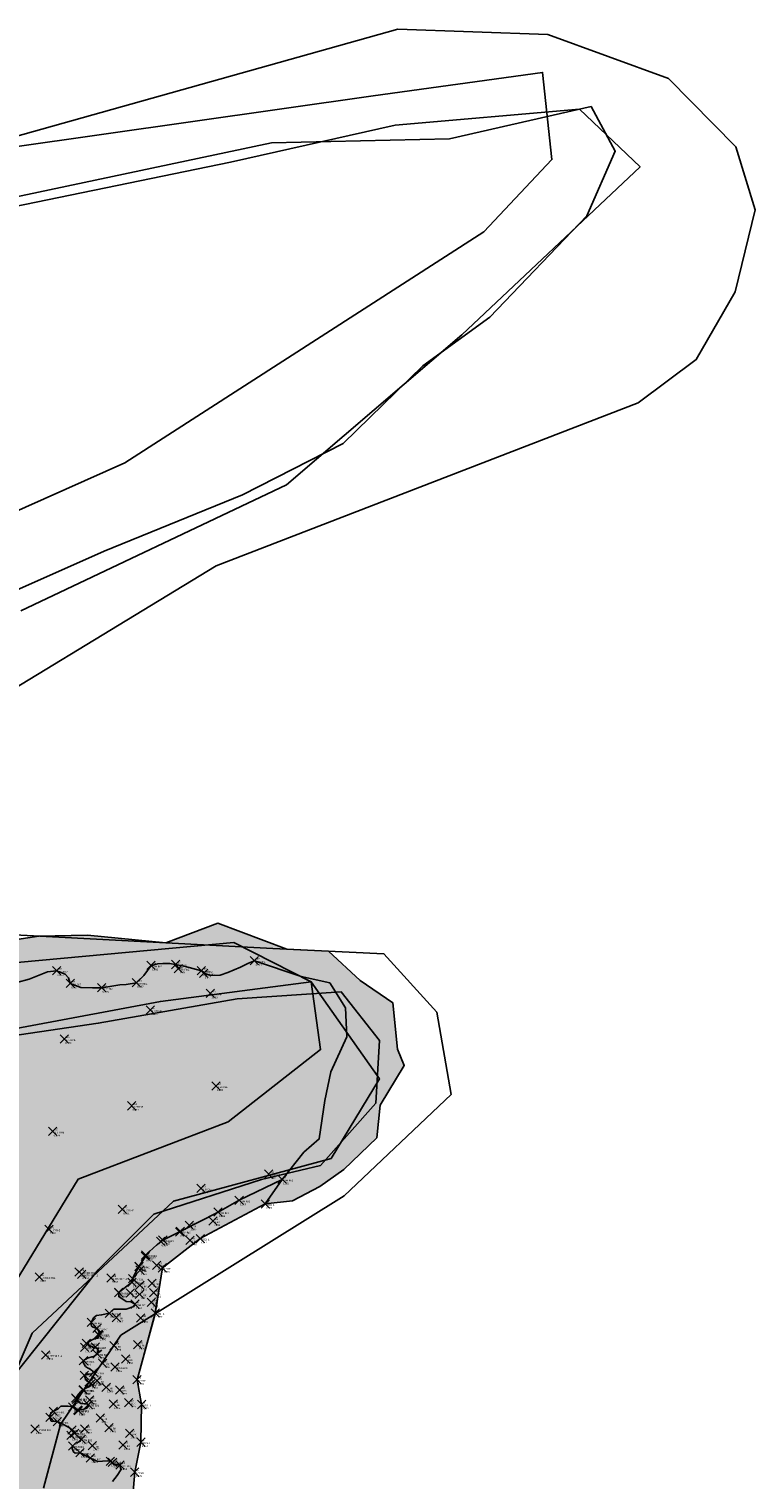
# Model space of a CAD drawing. Extents: x 463979 to 467979, y 555064 to 557157.
# Tile 69 of 82: x 467155 to 467181, y 556244 to 556295. Entities that reach past the tile are written whole.
import ezdxf

# ---------------------------------------------------------------- set-up
doc = ezdxf.new("R2010")
doc.units = 0
doc.header["$MEASUREMENT"] = 0
doc.header["$PDMODE"] = 3
doc.header["$PDSIZE"] = 0.15
doc.linetypes.add('Dashed 3-1', pattern=[0])
for name, color, linetype, lineweight in [('Ditch', 74, 'Continuous', 9), ('Points', 7, 'Continuous', 9), ('Spot Level', 200, 'Continuous', 9)]:
    doc.layers.add(name, color=color, linetype=linetype, lineweight=lineweight)
doc.layers.add('OS MAP', color=7, linetype='Continuous')
doc.layers.add('Survey Detail Drawn', color=7, linetype='Continuous')
doc.styles.add('Legend', font='calibri.ttf')
pattern_1 = [(45, (0, 0), (0.066291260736, 0.243067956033), [0.3125, -0.0625, 0, -0.0625])]

# ---------------------------------------------------------------- blocks, each defined once
blk = doc.blocks.new('*U4')
at = {"linetype": 'Continuous'}
blk.add_point((0, 0), dxfattribs=at)
at = {"linetype": 'Continuous', "style": 'Legend'}
for tag, p in [('NAME', (0.13, 0.14)), ('CODE', (0.13, -0.28)), ('COMMENTS', (0.13, -1.55)), ('ELEVATION', (0.13, -0.7))]:
    blk.add_attdef(tag, p, '', height=0.25, dxfattribs=at)

msp = doc.modelspace()

# ---------------------------------------------------------------- hatches: boundary and pattern name
at = {"layer": 'Survey Detail Drawn'}
h = msp.add_hatch(dxfattribs=at)
h.set_pattern_fill('ANSI36', color=65)
h.set_pattern_definition(pattern_1)
h.paths.add_polyline_path([(467145.573, 556258.034), (467147.055, 556258.842), (467148.302, 556259.431), (467149.195, 556259.988), (467149.936, 556260.273), (467150.324, 556260.429), (467150.683, 556260.386), (467150.93, 556260.358), (467151.164, 556260.336), (467151.702, 556260.415), (467152.108, 556260.62), (467152.285, 556260.798), (467152.484, 556260.947), (467152.645, 556261.055), (467152.903, 556261.111), (467153.223, 556261.245), (467153.45, 556261.153), (467153.806, 556261.2), (467154.149, 556261.216), (467154.532, 556261.334), (467154.978, 556261.451), (467155.284, 556261.579), (467155.639, 556261.714), (467155.963, 556261.757), (467156.272, 556261.636), (467156.393, 556261.508), (467156.455, 556261.303), (467156.833, 556261.16), (467157.245, 556261.146), (467157.579, 556261.149), (467158.233, 556261.253), (467158.461, 556261.267), (467158.824, 556261.331), (467159.093, 556261.586), (467159.35, 556261.948), (467159.588, 556262.01), (467159.776, 556262.019), (467160.015, 556262.019), (467160.229, 556261.981), (467160.532, 556261.924), (467160.851, 556261.834), (467161.155, 556261.76), (467161.22, 556261.718), (467161.236, 556261.666), (467161.496, 556261.586), (467161.822, 556261.598), (467162.1, 556261.693), (467162.56, 556261.887), (467162.837, 556262.029), (467163.053, 556262.118), (467164.727, 556261.547), (467165.754, 556261.324), (467166.323, 556260.433), (467166.361, 556259.391), (467165.792, 556258.14), (467165.583, 556257.116), (467165.375, 556255.733), (467164.825, 556255.259), (467164.048, 556254.285), (467163.44, 556253.405), (467164.415, 556253.513), (467165.396, 556254.027), (467166.257, 556254.636), (467167.441, 556255.772), (467167.561, 556256.943), (467168.422, 556258.365), (467168.183, 556258.951), (467168.01, 556260.613), (467166.842, 556261.411), (467165.703, 556262.461), (467164.212, 556262.532), (467161.744, 556263.467), (467159.88, 556262.76), (467157.075, 556263.037), (467155.331, 556263.002), (467152.56, 556262.577), (467150.883, 556261.805), (467148.013, 556261.943), (467146.97, 556261.012), (467146.079, 556260.306), (467145.127, 556259.506), (467144.359, 556258.833), (467143.315, 556258.495), (467142.7, 556258.066), (467142.547, 556257.299), (467143.161, 556257.084), (467143.837, 556257.544), (467144.513, 556257.605)])
h = msp.add_hatch(dxfattribs=at)
h.set_pattern_fill('GRAVEL', color=256, scale=2.5)
h.set_pattern_definition([(228.012787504, (1.8, 2.5), (-20, -22.5), [0.33634, -33.297720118]), (184.969740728, (1.575, 2.25), (30, 2.5), [0.57717, -57.139811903]), (132.510447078, (1, 2.2), (25, -27.5), [0.40697, -40.29008149]), (267.273689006, (0.025, 1.575), (2.5, 50), [0.525595, -52.033895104]), (292.833654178, (0, 1.05), (-12.5, 30), [0.5153875, -51.02343282]), (357.273689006, (0.2, 0.575), (-50, 2.5), [0.525595, -52.033895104]), (37.694240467, (0.725, 0.55), (-32.5, -25), [0.6950725, -68.812121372]), (72.255328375, (1.275, 0.975), (17.5, 55), [0.65622, -64.965803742]), (121.429565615, (1.475, 1.6), (-20, 32.5), [0.527375, -52.210182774]), (175.23635831, (1.2, 2.05), (27.5, -2.5), [0.60208, -29.501906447]), (222.397437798, (0.6, 2.1), (-30, -27.5), [0.77862, -77.083437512]), (138.814074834, (2.5, 1.55), (-17.5, 15), [0.2657525, -26.309612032]), (171.46923439, (2.3, 1.725), (32.5, -5), [0.5055925, -50.05377854]), (225, (1.8, 1.8), (-3e-16, -2.5), [0.3535525, -3.181981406]), (203.198590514, (1.625, 2.1), (12.5, 5), [0.190395, -18.849037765]), (291.801409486, (1.45, 2.025), (-2.5, 7.5), [0.2692575, -13.193654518]), (30.96375653, (1.55, 1.775), (7.5, 5), [0.4373225, -14.140057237]), (161.56505118, (1.925, 2), (5, -2.5), [0.3162275, -7.58946665]), (16.389540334, (0, 2.025), (25, 7.5), [0.443, -43.857112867]), (70.346175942, (0.425, 2.15), (-10.000000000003, -27.50000000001), [0.3716525, -36.793519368]), (293.198590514, (1.925, 2.5), (-5, 12.5), [0.3807875, -18.658645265]), (343.610459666, (2.075, 2.15), (-25, 7.5), [0.443, -43.857112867]), (339.44395478, (0, 0.475), (-12.5, 5), [0.4272, -20.932809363]), (294.77514057, (0.4, 0.325), (-12.5, 27.5), [0.357945, -35.436607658]), (66.801409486, (1.95, 0), (5, 12.5), [0.3807875, -18.658645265]), (17.354024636, (2.1, 0.35), (-32.5, -10), [0.4190775, -41.488559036]), (69.44395478, (0.725, 0), (-5, -12.5), [0.2136, -21.146409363]), (101.309932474, (1.8, 0), (-2.5, 10), [0.127475, -12.620073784]), (165.96375653, (1.775, 0.125), (7.5, -2.5), [0.5153875, -9.792376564]), (186.009005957, (1.275, 0.25), (25, 2.5), [0.477625, -47.284807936]), (303.69006753, (1.55, 1.55), (-2.5, 5), [0.360555, -8.653323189]), (353.157226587, (1.75, 1.25), (42.5, -5), [0.629485, -62.31890656]), (60.9453959, (2.375, 1.175), (-10, -17.5), [0.25739, -25.4816853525]), (90, (2.5, 1.4), (-2.5, 2.5), [0.15, -2.35]), (120.256437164, (1.225, 0.325), (10, -17.5), [0.34731, -34.383799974]), (48.012787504, (1.05, 0.625), (20, 22.5), [0.67268, -32.961380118]), (0, (1.5, 1.125), (2.5, 2.5), [0.65, -1.85]), (325.30484647, (2.15, 1.125), (25, -17.5), [0.395285, -39.133185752]), (254.0546041, (2.475, 0.9), (-2.5, -10), [0.364005, -17.836269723]), (207.645975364, (2.375, 0.55), (-47.5, -25), [0.5926625, -58.673685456]), (175.42607874, (1.85, 0.275), (-32.5, 2.5), [0.6269975, -62.07268352])])
h.paths.add_polyline_path([(467147.036, 556224.971), (467148.435, 556226.915), (467150.5, 556230.485), (467150.667, 556231.132), (467149.984, 556232.097), (467150.104, 556232.977), (467150.248, 556233.737), (467150.232, 556234.592), (467150.059, 556235.407), (467150.072, 556235.92), (467150.226, 556236.537), (467150.675, 556237.127), (467150.741, 556237.539), (467150.864, 556238.125), (467151.084, 556238.467), (467151.263, 556238.785), (467151.287, 556238.932), (467151.336, 556239.184), (467151.556, 556239.339), (467151.733, 556239.364), (467151.879, 556239.482), (467152.148, 556239.329), (467152.639, 556239.332), (467153.255, 556239.512), (467154.086, 556239.652), (467154.556, 556239.414), (467155.027, 556239.532), (467155.974, 556239.349), (467156.887, 556239.586), (467157.393, 556239.815), (467157.363, 556239.96), (467157.381, 556240.106), (467157.408, 556240.256), (467157.51, 556240.407), (467157.576, 556240.494), (467157.637, 556240.58), (467157.687, 556240.676), (467157.712, 556240.748), (467157.708, 556240.856), (467157.712, 556240.883), (467157.723, 556241.015), (467157.738, 556241.099), (467157.729, 556241.158), (467157.716, 556241.215), (467157.629, 556241.332), (467157.527, 556241.449), (467157.514, 556241.533), (467157.489, 556241.614), (467157.491, 556241.68), (467157.509, 556241.72), (467157.521, 556241.787), (467157.626, 556241.932), (467157.728, 556241.993), (467157.792, 556242.063), (467157.775, 556242.138), (467157.725, 556242.258), (467157.739, 556242.384), (467157.768, 556242.509), (467157.874, 556242.646), (467157.959, 556242.707), (467158.047, 556242.848), (467158.058, 556242.956), (467157.999, 556243.026), (467157.903, 556243.012), (467157.829, 556243.029), (467157.839, 556243.215), (467157.892, 556243.34), (467157.968, 556243.458), (467158.051, 556243.568), (467158.135, 556243.681), (467158.271, 556243.878), (467158.236, 556244.052), (467158.164, 556244.064), (467158.091, 556244.065), (467158, 556244.096), (467157.967, 556244.147), (467157.885, 556244.186), (467157.773, 556244.201), (467157.608, 556244.189), (467157.441, 556244.173), (467157.171, 556244.301), (467157.059, 556244.359), (467156.958, 556244.411), (467156.807, 556244.492), (467156.632, 556244.48), (467156.566, 556244.522), (467156.522, 556244.65), (467156.544, 556244.738), (467156.669, 556244.863), (467156.733, 556244.873), (467156.81, 556244.908), (467156.844, 556244.975), (467156.727, 556245.078), (467156.604, 556245.192), (467156.519, 556245.311), (467156.42, 556245.381), (467156.207, 556245.503), (467155.992, 556245.607), (467155.773, 556245.628), (467155.723, 556245.763), (467155.754, 556245.926), (467155.848, 556245.977), (467156.016, 556246.069), (467156.119, 556246.157), (467156.376, 556246.161), (467156.539, 556246.132), (467156.723, 556246.028), (467156.908, 556246.046), (467157.046, 556246.09), (467157.093, 556246.154), (467157.096, 556246.217), (467157.041, 556246.246), (467156.947, 556246.25), (467156.831, 556246.256), (467156.713, 556246.335), (467156.665, 556246.412), (467156.648, 556246.45), (467156.749, 556246.596), (467156.829, 556246.681), (467156.909, 556246.744), (467156.925, 556246.751), (467156.967, 556246.783), (467157.06, 556246.834), (467157.128, 556246.856), (467157.185, 556246.912), (467157.185, 556246.96), (467157.13, 556247.027), (467157.033, 556247.067), (467156.998, 556247.104), (467156.986, 556247.174), (467156.956, 556247.269), (467157.057, 556247.312), (467157.134, 556247.309), (467157.231, 556247.314), (467157.289, 556247.369), (467157.248, 556247.426), (467157.148, 556247.495), (467157.068, 556247.539), (467156.993, 556247.583), (467156.916, 556247.725), (467156.927, 556247.791), (467157.076, 556247.883), (467157.221, 556247.933), (467157.324, 556247.953), (467157.417, 556248.033), (467157.447, 556248.14), (467157.435, 556248.208), (467157.356, 556248.274), (467157.295, 556248.263), (467157.115, 556248.349), (467157.033, 556248.411), (467157.209, 556248.531), (467157.306, 556248.576), (467157.45, 556248.593), (467157.48, 556248.696), (467157.461, 556248.736), (467157.493, 556248.809), (467157.465, 556248.869), (467157.41, 556248.944), (467157.268, 556248.989), (467157.216, 556249.031), (467157.201, 556249.091), (467157.203, 556249.162), (467157.281, 556249.325), (467157.393, 556249.41), (467157.577, 556249.427), (467157.856, 556249.491), (467158.015, 556249.631), (467158.277, 556249.634), (467158.453, 556249.634), (467158.728, 556249.736), (467158.774, 556249.815), (467158.623, 556249.899), (467158.453, 556249.912), (467158.188, 556250.089), (467158.184, 556250.227), (467158.666, 556250.598), (467158.686, 556250.732), (467158.916, 556251.163), (467159.146, 556251.525), (467159.159, 556251.58), (467159.693, 556252.061), (467159.771, 556252.108), (467160.374, 556252.402), (467160.396, 556252.419), (467161.752, 556253.112), (467162.507, 556253.535), (467164.048, 556254.285), (467164.825, 556255.259), (467165.375, 556255.733), (467165.583, 556257.116), (467165.792, 556258.14), (467166.361, 556259.391), (467166.323, 556260.433), (467165.754, 556261.324), (467164.727, 556261.547), (467163.053, 556262.118), (467162.837, 556262.029), (467162.56, 556261.887), (467162.1, 556261.693), (467161.822, 556261.598), (467161.496, 556261.586), (467161.236, 556261.666), (467161.22, 556261.718), (467161.155, 556261.76), (467160.851, 556261.834), (467160.532, 556261.924), (467160.229, 556261.981), (467160.015, 556262.019), (467159.776, 556262.019), (467159.588, 556262.01), (467159.35, 556261.948), (467159.093, 556261.586), (467158.824, 556261.331), (467158.461, 556261.267), (467158.233, 556261.253), (467157.579, 556261.149), (467157.245, 556261.146), (467156.833, 556261.16), (467156.455, 556261.303), (467156.393, 556261.508), (467156.272, 556261.636), (467155.963, 556261.757), (467155.639, 556261.714), (467155.284, 556261.579), (467154.978, 556261.451), (467154.532, 556261.334), (467154.149, 556261.216), (467153.806, 556261.2), (467153.45, 556261.153), (467153.223, 556261.245), (467152.903, 556261.111), (467152.645, 556261.055), (467152.484, 556260.947), (467152.285, 556260.798), (467152.108, 556260.62), (467151.702, 556260.415), (467151.164, 556260.336), (467150.93, 556260.358), (467150.683, 556260.386), (467150.324, 556260.429), (467149.936, 556260.273), (467149.195, 556259.988), (467148.302, 556259.431), (467147.055, 556258.842), (467145.573, 556258.034), (467144.513, 556257.605), (467143.837, 556257.544), (467143.161, 556257.084), (467144.101, 556256.763), (467145.31, 556256.32), (467146.439, 556255.998), (467147.849, 556255.071), (467147.769, 556254.125), (467148.454, 556253.501), (467149.059, 556252.796), (467150.772, 556252.091), (467149.845, 556251.004), (467150.84, 556251.147), (467151.676, 556251.268), (467152.18, 556251.268), (467152.611, 556251.214), (467153.208, 556250.694), (467153.276, 556250.196), (467153.26, 556249.677), (467153.234, 556249.112), (467153.251, 556248.906), (467153.297, 556248.419), (467153.407, 556248.194), (467153.432, 556247.785), (467153.489, 556247.451), (467153.5, 556247.107), (467153.45, 556246.636), (467153.35, 556245.969), (467153.234, 556245.537), (467153.113, 556245.045), (467152.981, 556244.5), (467152.852, 556244.069), (467152.785, 556243.332), (467152.598, 556242.981), (467151.778, 556242.26), (467151.481, 556241.939), (467151.075, 556241.443), (467151.014, 556240.844), (467150.607, 556240.218), (467150.319, 556239.746), (467150.233, 556239.112), (467149.615, 556237.915), (467149.34, 556237.604), (467149.102, 556237.01), (467149.025, 556236.535), (467148.791, 556235.619), (467148.663, 556235.006), (467148.745, 556234.686), (467148.489, 556234.393), (467148.436, 556233.922), (467148.172, 556233.153), (467147.995, 556232.328), (467147.435, 556231.298), (467147.376, 556230.547), (467147.023, 556229.928), (467146.922, 556229.413), (467146.169, 556228.401), (467145.109, 556226.426), (467144.243, 556225.467), (467142.833, 556223.904), (467140.792, 556222.848), (467138.398, 556220.725), (467137.28, 556220.135), (467135.586, 556218.307), (467134.185, 556217.803), (467132.778, 556218.071), (467130.106, 556217.582), (467127.267, 556217.062), (467125.731, 556216.596), (467124.696, 556215.258), (467123.247, 556214.817), (467122.043, 556214.78), (467120.224, 556214.709), (467119.779, 556213.343), (467119.501, 556213.186), (467119.35, 556212.764), (467120.275, 556211.897), (467120.718, 556211.94), (467122.108, 556212.156), (467123.188, 556212.273), (467124.467, 556212.849), (467125.343, 556213.246), (467126.945, 556213.904), (467127.989, 556214.238), (467130.757, 556214.902), (467133.531, 556215.949), (467136.159, 556216.816), (467140.018, 556219.109), (467141.369, 556219.948), (467142.633, 556220.779), (467142.868, 556220.838), (467144.904, 556222.81), (467146.195, 556224.229)])
h = msp.add_hatch(dxfattribs=at)
h.set_pattern_fill('ANSI36', color=65)
h.set_pattern_definition(pattern_1)
h.paths.add_polyline_path([(467164.048, 556254.285), (467162.507, 556253.535), (467161.752, 556253.112), (467160.396, 556252.419), (467160.374, 556252.402), (467159.771, 556252.108), (467159.693, 556252.061), (467159.159, 556251.58), (467159.146, 556251.525), (467158.916, 556251.163), (467158.686, 556250.732), (467158.666, 556250.598), (467158.184, 556250.227), (467158.188, 556250.089), (467158.453, 556249.912), (467158.623, 556249.899), (467158.774, 556249.815), (467158.728, 556249.736), (467158.453, 556249.634), (467158.277, 556249.634), (467158.015, 556249.631), (467157.856, 556249.491), (467157.577, 556249.427), (467157.393, 556249.41), (467157.281, 556249.325), (467157.203, 556249.162), (467157.201, 556249.091), (467157.216, 556249.031), (467157.268, 556248.989), (467157.41, 556248.944), (467157.465, 556248.869), (467157.493, 556248.809), (467157.461, 556248.736), (467157.48, 556248.696), (467157.45, 556248.593), (467157.306, 556248.576), (467157.209, 556248.531), (467157.033, 556248.411), (467157.115, 556248.349), (467157.295, 556248.263), (467157.356, 556248.274), (467157.435, 556248.208), (467157.447, 556248.14), (467157.417, 556248.033), (467157.324, 556247.953), (467157.221, 556247.933), (467157.076, 556247.883), (467156.927, 556247.791), (467156.916, 556247.725), (467156.993, 556247.583), (467157.068, 556247.539), (467157.148, 556247.495), (467157.248, 556247.426), (467157.289, 556247.369), (467157.231, 556247.314), (467157.134, 556247.309), (467157.057, 556247.312), (467156.956, 556247.269), (467156.986, 556247.174), (467156.998, 556247.104), (467157.033, 556247.067), (467157.13, 556247.027), (467157.185, 556246.96), (467157.185, 556246.912), (467157.128, 556246.856), (467157.06, 556246.834), (467156.967, 556246.783), (467156.925, 556246.751), (467156.909, 556246.744), (467156.829, 556246.681), (467156.749, 556246.596), (467156.648, 556246.45), (467156.665, 556246.412), (467156.713, 556246.335), (467156.831, 556246.256), (467156.947, 556246.25), (467157.041, 556246.246), (467157.096, 556246.217), (467157.093, 556246.154), (467157.046, 556246.09), (467156.908, 556246.046), (467156.723, 556246.028), (467156.539, 556246.132), (467156.376, 556246.161), (467156.119, 556246.157), (467156.016, 556246.069), (467155.848, 556245.977), (467155.754, 556245.926), (467155.723, 556245.763), (467155.773, 556245.628), (467155.992, 556245.607), (467156.207, 556245.503), (467156.42, 556245.381), (467156.519, 556245.311), (467156.604, 556245.192), (467156.727, 556245.078), (467156.844, 556244.975), (467156.81, 556244.908), (467156.733, 556244.873), (467156.669, 556244.863), (467156.544, 556244.738), (467156.522, 556244.65), (467156.566, 556244.522), (467156.632, 556244.48), (467156.807, 556244.492), (467156.958, 556244.411), (467157.059, 556244.359), (467157.171, 556244.301), (467157.441, 556244.173), (467157.608, 556244.189), (467157.773, 556244.201), (467157.885, 556244.186), (467157.967, 556244.147), (467158, 556244.096), (467158.091, 556244.065), (467158.164, 556244.064), (467158.236, 556244.052), (467158.271, 556243.878), (467158.135, 556243.681), (467158.051, 556243.568), (467157.968, 556243.458), (467157.892, 556243.34), (467157.839, 556243.215), (467157.829, 556243.029), (467157.903, 556243.012), (467157.999, 556243.026), (467158.058, 556242.956), (467158.047, 556242.848), (467157.959, 556242.707), (467157.874, 556242.646), (467157.768, 556242.509), (467157.739, 556242.384), (467157.725, 556242.258), (467157.775, 556242.138), (467157.792, 556242.063), (467157.728, 556241.993), (467157.626, 556241.932), (467157.521, 556241.787), (467157.509, 556241.72), (467157.491, 556241.68), (467157.489, 556241.614), (467157.514, 556241.533), (467157.527, 556241.449), (467157.629, 556241.332), (467157.716, 556241.215), (467157.729, 556241.158), (467157.738, 556241.099), (467157.723, 556241.015), (467157.712, 556240.883), (467157.708, 556240.856), (467157.712, 556240.748), (467157.687, 556240.676), (467157.637, 556240.58), (467157.576, 556240.494), (467157.51, 556240.407), (467157.408, 556240.256), (467157.381, 556240.106), (467157.363, 556239.96), (467157.399, 556239.783), (467157.506, 556239.595), (467157.582, 556239.527), (467157.75, 556239.457), (467157.885, 556239.391), (467158.011, 556239.358), (467158.128, 556239.325), (467158.349, 556239.319), (467159.324, 556239.355), (467160.002, 556239.309), (467160.5, 556239.194), (467160.972, 556239.137), (467161.132, 556239.17), (467160.228, 556239.629), (467159.403, 556240.05), (467159, 556240.239), (467158.5, 556240.465), (467158.218, 556240.844), (467157.874, 556241.3), (467157.921, 556241.704), (467158.459, 556242.145), (467158.7, 556242.977), (467158.763, 556243.797), (467158.985, 556244.872), (467159.008, 556246.22), (467158.849, 556247.105), (467159.49, 556249.465), (467159.757, 556251.116), (467161.111, 556252.164), (467163.44, 556253.405)])

# ---------------------------------------------------------------- linework, layer by layer
at = {"layer": 'Ditch', "linetype": 'Dashed 3-1', "ltscale": 5}
msp.add_polyline3d([(467164.333, 556238.588, 3.615), (467162.52, 556238.839, 3.331), (467161.132, 556239.17, 3.065), (467160.228, 556239.629, 2.939), (467159.403, 556240.05, 2.767), (467159, 556240.239, 2.596), (467158.5, 556240.465, 2.363), (467158.218, 556240.844, 2.216), (467157.874, 556241.3, 1.965), (467157.921, 556241.704, 1.94), (467158.459, 556242.145, 2.273), (467158.7, 556242.977, 2.008), (467158.763, 556243.797, 1.828), (467158.985, 556244.872, 2.251), (467159.008, 556246.22, 2.072), (467158.849, 556247.105, 1.81), (467159.5, 556249.501, 1.757), (467159.757, 556251.116, 1.535), (467161.111, 556252.164, 1.914), (467163.44, 556253.405, 2.104)], dxfattribs=at)
at = {"layer": 'OS MAP'}
for points in [[(467150.905, 556269.724), (467161.688, 556276.268), (467176.804, 556282.099), (467178.892, 556283.651), (467180.291, 556286.073), (467180.997, 556289.018), (467180.313, 556291.276), (467177.896, 556293.715), (467173.566, 556295.295), (467168.19, 556295.492), (467148.74, 556290.027)], [(467148.74, 556290.027), (467168.19, 556295.492), (467173.566, 556295.295), (467177.896, 556293.715), (467180.313, 556291.276), (467180.997, 556289.018), (467180.291, 556286.073), (467178.892, 556283.651), (467176.804, 556282.099), (467161.688, 556276.268), (467150.905, 556269.724)], [(467148.74, 556290.027), (467168.19, 556295.492), (467173.566, 556295.295), (467177.896, 556293.715), (467180.313, 556291.276), (467180.997, 556289.018), (467180.291, 556286.073), (467178.892, 556283.651), (467176.804, 556282.099), (467161.688, 556276.268), (467150.905, 556269.724)], [(467150.905, 556269.724), (467161.688, 556276.268), (467176.804, 556282.099), (467178.892, 556283.651), (467180.291, 556286.073), (467180.997, 556289.018), (467180.313, 556291.276), (467177.896, 556293.715), (467173.566, 556295.295), (467168.19, 556295.492), (467148.74, 556290.027)], [(467144.155, 556273.6), (467158.406, 556279.953), (467171.278, 556288.224), (467173.718, 556290.815), (467173.385, 556293.939), (467167.31, 556293.098), (467154.293, 556291.247)], [(467152.645, 556289.088), (467163.664, 556291.409), (467170.043, 556291.554), (467175.118, 556292.714), (467175.987, 556291.119), (467174.973, 556288.798), (467171.493, 556285.172), (467169.087, 556283.421), (467166.234, 556280.65), (467162.625, 556278.803), (467157.673, 556276.788), (467152.359, 556274.436)], [(467152.359, 556274.436), (467157.673, 556276.788), (467162.625, 556278.803), (467166.234, 556280.65), (467169.087, 556283.421), (467171.493, 556285.172), (467174.973, 556288.798), (467175.987, 556291.119), (467175.118, 556292.714), (467170.043, 556291.554), (467163.664, 556291.409), (467152.645, 556289.088)], [(467152.645, 556289.088), (467163.664, 556291.409), (467170.043, 556291.554), (467175.118, 556292.714), (467175.987, 556291.119), (467174.973, 556288.798), (467171.493, 556285.172), (467169.087, 556283.421), (467166.234, 556280.65), (467162.625, 556278.803), (467157.673, 556276.788), (467152.359, 556274.436)], [(467152.378, 556288.705), (467162.191, 556290.72), (467168.1, 556292.045), (467174.701, 556292.623), (467176.877, 556290.552), (467170.488, 556284.538), (467164.198, 556279.163), (467154.685, 556274.653)], [(467152.378, 556288.705), (467162.191, 556290.72), (467168.1, 556292.045), (467174.701, 556292.623), (467176.877, 556290.552), (467170.488, 556284.538), (467164.198, 556279.163), (467154.685, 556274.653)], [(467151.512, 556241.408), (467152.524, 556243.892), (467153.976, 556246.691), (467157.458, 556251.046), (467159.448, 556253.036), (467163.303, 556254.281), (467165.417, 556254.778), (467167.407, 556257.018), (467167.531, 556259.257), (467166.164, 556260.999), (467162.433, 556260.75), (467157.458, 556259.879), (467153.23, 556259.257), (467147.758, 556259.506), (467144.151, 556259.506), (467139.799, 556261.372), (467138.182, 556263.487), (467138.182, 556264.731), (467125.554, 556262.381), (467115.985, 556255.659)], [(467155.489, 556243.221), (467156.102, 556245.509), (467158.271, 556248.704), (467166.272, 556253.699), (467170.104, 556257.325), (467169.597, 556260.274), (467167.698, 556262.365), (467163.709, 556262.556), (467149.489, 556263.313)], [(467149.489, 556263.313), (467163.709, 556262.556), (467167.698, 556262.365), (467169.597, 556260.274), (467170.104, 556257.325), (467166.272, 556253.699), (467158.271, 556248.704), (467156.102, 556245.509), (467155.489, 556243.221)], [(467149.489, 556263.313), (467163.709, 556262.556), (467167.698, 556262.365), (467169.597, 556260.274), (467170.104, 556257.325), (467166.272, 556253.699), (467158.271, 556248.704), (467156.102, 556245.509), (467155.489, 556243.221)], [(467155.489, 556243.221), (467156.102, 556245.509), (467158.271, 556248.704), (467166.272, 556253.699), (467170.104, 556257.325), (467169.597, 556260.274), (467167.698, 556262.365), (467163.709, 556262.556), (467149.489, 556263.313)], [(467152.714, 556247.718), (467156.732, 556254.292), (467162.118, 556256.349), (467165.425, 556258.936), (467165.089, 556261.364), (467162.32, 556262.766), (467151.562, 556261.773)], [(467151.562, 556259.14), (467159.687, 556260.66), (467165.089, 556261.364), (467167.531, 556257.883), (467165.804, 556255.033), (467160.154, 556253.502), (467155.083, 556248.771), (467152.354, 556242.413)], [(467151.562, 556259.14), (467159.687, 556260.66), (467165.089, 556261.364), (467167.531, 556257.883), (467165.804, 556255.033), (467160.154, 556253.502), (467155.083, 556248.771), (467152.354, 556242.413)], [(467153.23, 556259.257), (467157.458, 556259.879), (467162.433, 556260.75), (467166.164, 556260.999), (467167.531, 556259.257), (467167.407, 556257.018), (467165.417, 556254.778), (467163.303, 556254.281), (467159.448, 556253.036), (467157.458, 556251.046), (467153.976, 556246.691)], [(467153.23, 556259.257), (467157.458, 556259.879), (467162.433, 556260.75), (467166.164, 556260.999), (467167.531, 556259.257), (467167.407, 556257.018), (467165.417, 556254.778), (467163.303, 556254.281), (467159.448, 556253.036), (467157.458, 556251.046), (467153.976, 556246.691)]]:
    msp.add_lwpolyline(points, dxfattribs=at)
at = {"layer": 'Survey Detail Drawn', "color": 0}
for points, elevation in [([(467154.532, 556261.334), (467154.978, 556261.451), (467155.284, 556261.579), (467155.639, 556261.714), (467155.963, 556261.757), (467156.272, 556261.636), (467156.393, 556261.508), (467156.455, 556261.303), (467156.833, 556261.16), (467157.245, 556261.146), (467157.579, 556261.149), (467158.233, 556261.253), (467158.461, 556261.267), (467158.824, 556261.331), (467159.093, 556261.586), (467159.35, 556261.948), (467159.588, 556262.01), (467159.776, 556262.019), (467160.015, 556262.019), (467160.229, 556261.981), (467160.532, 556261.924), (467160.851, 556261.834), (467161.155, 556261.76), (467161.22, 556261.718), (467161.236, 556261.666), (467161.496, 556261.586), (467161.822, 556261.598), (467162.1, 556261.693), (467162.56, 556261.887), (467162.837, 556262.029), (467163.053, 556262.118), (467164.727, 556261.547), (467165.754, 556261.324), (467166.323, 556260.433), (467166.361, 556259.391), (467165.792, 556258.14), (467165.583, 556257.116), (467165.375, 556255.733), (467164.825, 556255.259), (467164.048, 556254.285), (467163.44, 556253.405), (467164.415, 556253.513), (467165.396, 556254.027), (467166.257, 556254.636), (467167.441, 556255.772), (467167.561, 556256.943), (467168.422, 556258.365), (467168.183, 556258.951), (467168.01, 556260.613), (467166.842, 556261.411), (467165.703, 556262.461), (467164.212, 556262.532), (467161.744, 556263.467), (467159.88, 556262.76), (467157.075, 556263.037), (467155.331, 556263.002), (467152.56, 556262.577)], -0.374), ([(467157.968, 556243.458), (467158.051, 556243.568), (467158.135, 556243.681), (467158.271, 556243.878), (467158.236, 556244.052), (467158.164, 556244.064), (467158.091, 556244.065), (467158, 556244.096), (467157.967, 556244.147), (467157.885, 556244.186), (467157.773, 556244.201), (467157.608, 556244.189), (467157.441, 556244.173), (467157.171, 556244.301), (467157.059, 556244.359), (467156.958, 556244.411), (467156.807, 556244.492), (467156.632, 556244.48), (467156.566, 556244.522), (467156.522, 556244.65), (467156.544, 556244.738), (467156.669, 556244.863), (467156.733, 556244.873), (467156.81, 556244.908), (467156.844, 556244.975), (467156.727, 556245.078), (467156.604, 556245.192), (467156.519, 556245.311), (467156.42, 556245.381), (467156.207, 556245.503), (467155.992, 556245.607), (467155.773, 556245.628), (467155.723, 556245.763), (467155.754, 556245.926), (467155.848, 556245.977), (467156.016, 556246.069), (467156.119, 556246.157), (467156.376, 556246.161), (467156.539, 556246.132), (467156.723, 556246.028), (467156.908, 556246.046), (467157.046, 556246.09), (467157.093, 556246.154), (467157.096, 556246.217), (467157.041, 556246.246), (467156.947, 556246.25), (467156.831, 556246.256), (467156.713, 556246.335), (467156.665, 556246.412), (467156.648, 556246.45), (467156.749, 556246.596), (467156.829, 556246.681), (467156.909, 556246.744), (467156.925, 556246.751), (467156.967, 556246.783), (467157.06, 556246.834), (467157.128, 556246.856), (467157.185, 556246.912), (467157.185, 556246.96), (467157.13, 556247.027), (467157.033, 556247.067), (467156.998, 556247.104), (467156.986, 556247.174), (467156.956, 556247.269), (467157.057, 556247.312), (467157.134, 556247.309), (467157.231, 556247.314), (467157.289, 556247.369), (467157.248, 556247.426), (467157.148, 556247.495), (467157.068, 556247.539), (467156.993, 556247.583), (467156.916, 556247.725), (467156.927, 556247.791), (467157.076, 556247.883), (467157.221, 556247.933), (467157.324, 556247.953), (467157.417, 556248.033), (467157.447, 556248.14), (467157.435, 556248.208), (467157.356, 556248.274), (467157.295, 556248.263), (467157.115, 556248.349), (467157.033, 556248.411), (467157.209, 556248.531), (467157.306, 556248.576), (467157.45, 556248.593), (467157.48, 556248.696), (467157.461, 556248.736), (467157.493, 556248.809), (467157.465, 556248.869), (467157.41, 556248.944), (467157.268, 556248.989), (467157.216, 556249.031), (467157.201, 556249.091), (467157.203, 556249.162), (467157.281, 556249.325), (467157.393, 556249.41), (467157.577, 556249.427), (467157.856, 556249.491), (467158.015, 556249.631), (467158.277, 556249.634), (467158.453, 556249.634), (467158.728, 556249.736), (467158.774, 556249.815), (467158.623, 556249.899), (467158.453, 556249.912), (467158.188, 556250.089), (467158.184, 556250.227), (467158.666, 556250.598), (467158.686, 556250.732), (467158.916, 556251.163), (467159.146, 556251.525), (467159.159, 556251.58), (467159.693, 556252.061), (467159.771, 556252.108), (467160.374, 556252.402), (467160.396, 556252.419), (467161.752, 556253.112), (467162.507, 556253.535), (467164.048, 556254.285), (467164.825, 556255.259), (467165.375, 556255.733), (467165.583, 556257.116), (467165.792, 556258.14), (467166.361, 556259.391), (467166.323, 556260.433), (467165.754, 556261.324), (467164.727, 556261.547), (467163.053, 556262.118), (467162.837, 556262.029), (467162.56, 556261.887), (467162.1, 556261.693), (467161.822, 556261.598), (467161.496, 556261.586), (467161.236, 556261.666), (467161.22, 556261.718), (467161.155, 556261.76), (467160.851, 556261.834), (467160.532, 556261.924), (467160.229, 556261.981), (467160.015, 556262.019), (467159.776, 556262.019), (467159.588, 556262.01), (467159.35, 556261.948), (467159.093, 556261.586), (467158.824, 556261.331), (467158.461, 556261.267), (467158.233, 556261.253), (467157.579, 556261.149), (467157.245, 556261.146), (467156.833, 556261.16), (467156.455, 556261.303), (467156.393, 556261.508), (467156.272, 556261.636), (467155.963, 556261.757), (467155.639, 556261.714), (467155.284, 556261.579), (467154.978, 556261.451), (467154.532, 556261.334)], -0.374), ([(467164.048, 556254.285), (467162.507, 556253.535), (467161.752, 556253.112), (467160.396, 556252.419), (467160.374, 556252.402), (467159.771, 556252.108), (467159.693, 556252.061), (467159.159, 556251.58), (467159.146, 556251.525), (467158.916, 556251.163), (467158.686, 556250.732), (467158.666, 556250.598), (467158.184, 556250.227), (467158.188, 556250.089), (467158.453, 556249.912), (467158.623, 556249.899), (467158.774, 556249.815), (467158.728, 556249.736), (467158.453, 556249.634), (467158.277, 556249.634), (467158.015, 556249.631), (467157.856, 556249.491), (467157.577, 556249.427), (467157.393, 556249.41), (467157.281, 556249.325), (467157.203, 556249.162), (467157.201, 556249.091), (467157.216, 556249.031), (467157.268, 556248.989), (467157.41, 556248.944), (467157.465, 556248.869), (467157.493, 556248.809), (467157.461, 556248.736), (467157.48, 556248.696), (467157.45, 556248.593), (467157.306, 556248.576), (467157.209, 556248.531), (467157.033, 556248.411), (467157.115, 556248.349), (467157.295, 556248.263), (467157.356, 556248.274), (467157.435, 556248.208), (467157.447, 556248.14), (467157.417, 556248.033), (467157.324, 556247.953), (467157.221, 556247.933), (467157.076, 556247.883), (467156.927, 556247.791), (467156.916, 556247.725), (467156.993, 556247.583), (467157.068, 556247.539), (467157.148, 556247.495), (467157.248, 556247.426), (467157.289, 556247.369), (467157.231, 556247.314), (467157.134, 556247.309), (467157.057, 556247.312), (467156.956, 556247.269), (467156.986, 556247.174), (467156.998, 556247.104), (467157.033, 556247.067), (467157.13, 556247.027), (467157.185, 556246.96), (467157.185, 556246.912), (467157.128, 556246.856), (467157.06, 556246.834), (467156.967, 556246.783), (467156.925, 556246.751), (467156.909, 556246.744), (467156.829, 556246.681), (467156.749, 556246.596), (467156.648, 556246.45), (467156.665, 556246.412), (467156.713, 556246.335), (467156.831, 556246.256), (467156.947, 556246.25), (467157.041, 556246.246), (467157.096, 556246.217), (467157.093, 556246.154), (467157.046, 556246.09), (467156.908, 556246.046), (467156.723, 556246.028), (467156.539, 556246.132), (467156.376, 556246.161), (467156.119, 556246.157), (467156.016, 556246.069), (467155.848, 556245.977), (467155.754, 556245.926), (467155.723, 556245.763), (467155.773, 556245.628), (467155.992, 556245.607), (467156.207, 556245.503), (467156.42, 556245.381), (467156.519, 556245.311), (467156.604, 556245.192), (467156.727, 556245.078), (467156.844, 556244.975), (467156.81, 556244.908), (467156.733, 556244.873), (467156.669, 556244.863), (467156.544, 556244.738), (467156.522, 556244.65), (467156.566, 556244.522), (467156.632, 556244.48), (467156.807, 556244.492), (467156.958, 556244.411), (467157.059, 556244.359), (467157.171, 556244.301), (467157.441, 556244.173), (467157.608, 556244.189), (467157.773, 556244.201), (467157.885, 556244.186), (467157.967, 556244.147), (467158, 556244.096), (467158.091, 556244.065), (467158.164, 556244.064), (467158.236, 556244.052), (467158.271, 556243.878), (467158.135, 556243.681), (467158.051, 556243.568), (467157.968, 556243.458)], 1.323), ([(467158.7, 556242.977), (467158.763, 556243.797), (467158.985, 556244.872), (467159.008, 556246.22), (467158.849, 556247.105), (467159.49, 556249.465), (467159.757, 556251.116), (467161.111, 556252.164), (467163.44, 556253.405), (467164.048, 556254.285)], 1.323)]:
    msp.add_lwpolyline(points, dxfattribs=dict(at, elevation=elevation))

# ---------------------------------------------------------------- block references
at = {"layer": 'Ditch', "lineweight": 0, "xscale": 0.25, "yscale": 0.25, "zscale": 0.25}
for p, values in [((467163.44, 556253.405, 2.104), {'NAME': '52', 'CODE': 'DITCH1', 'ELEVATION': '2.104'}), ((467161.111, 556252.164, 1.914), {'NAME': '51', 'CODE': 'DITCH1', 'ELEVATION': '1.914'}), ((467159.757, 556251.116, 1.535), {'NAME': '50', 'CODE': 'DITCH1', 'ELEVATION': '1.535'}), ((467159.5, 556249.501, 1.757), {'NAME': '49', 'CODE': 'DITCH1', 'ELEVATION': '1.757'}), ((467158.849, 556247.105, 1.81), {'NAME': '48', 'CODE': 'DITCH1', 'ELEVATION': '1.810'}), ((467159.008, 556246.22, 2.072), {'NAME': '47', 'CODE': 'DITCH1', 'ELEVATION': '2.072'}), ((467158.985, 556244.872, 2.251), {'NAME': '46', 'CODE': 'DITCH1', 'ELEVATION': '2.251'}), ((467158.763, 556243.797, 1.828), {'NAME': '45', 'CODE': 'DITCH1', 'ELEVATION': '1.828'})]:
    msp.add_blockref('*U4', p, dxfattribs=at).add_auto_attribs(values)
at = {"layer": 'Points', "lineweight": 0, "xscale": 0.25, "yscale": 0.25, "zscale": 0.25}
for p, values in [((467155.963, 556261.757, 0.855), {'NAME': '180', 'CODE': 'BTM RK2', 'ELEVATION': '0.855'}), ((467159.35, 556261.948, 1.032), {'NAME': '184', 'CODE': 'BTM RK2', 'ELEVATION': '1.032'}), ((467160.229, 556261.981, 1.167), {'NAME': '185', 'CODE': 'BTM RK2', 'ELEVATION': '1.167'}), ((467160.328, 556261.836, 1.131), {'NAME': '186', 'CODE': 'BTM RK2', 'ELEVATION': '1.131'}), ((467161.155, 556261.76, 1.181), {'NAME': '187', 'CODE': 'BTM RK2', 'ELEVATION': '1.181'}), ((467163.053, 556262.118, 1.404), {'NAME': '189', 'CODE': 'BTM RK2', 'ELEVATION': '1.404'}), ((467156.455, 556261.303, 0.807), {'NAME': '181', 'CODE': 'BTM RK2', 'ELEVATION': '0.807'}), ((467157.579, 556261.149, 0.796), {'NAME': '182', 'CODE': 'BTM RK2', 'ELEVATION': '0.796'}), ((467158.824, 556261.331, 0.887), {'NAME': '183', 'CODE': 'BTM RK2', 'ELEVATION': '0.887'}), ((467161.236, 556261.666, 1.147), {'NAME': '188', 'CODE': 'BTM RK2', 'ELEVATION': '1.147'}), ((467164.048, 556254.285, 1.323), {'NAME': '53', 'CODE': 'BTM RK1', 'ELEVATION': '1.323'}), ((467162.507, 556253.535, 1.104), {'NAME': '54', 'CODE': 'BTM RK1', 'ELEVATION': '1.104'}), ((467161.752, 556253.112, 1.064), {'NAME': '55', 'CODE': 'BTM RK1', 'ELEVATION': '1.064'}), ((467160.374, 556252.402, 0.988), {'NAME': '57', 'CODE': 'BTM RK1', 'ELEVATION': '0.988'}), ((467160.396, 556252.419, 1.039), {'NAME': '56', 'CODE': 'BTM RK1', 'ELEVATION': '1.039'}), ((467159.693, 556252.061, 0.969), {'NAME': '59', 'CODE': 'BTM RK1', 'ELEVATION': '0.969'}), ((467159.771, 556252.108, 0.965), {'NAME': '58', 'CODE': 'BTM RK1', 'ELEVATION': '0.965'}), ((467159.146, 556251.525, 0.969), {'NAME': '61', 'CODE': 'BTM RK1', 'ELEVATION': '0.969'}), ((467159.159, 556251.58, 0.987), {'NAME': '60', 'CODE': 'BTM RK1', 'ELEVATION': '0.987'}), ((467158.915, 556251.171, 0.982), {'NAME': '63', 'CODE': 'BTM RK1', 'ELEVATION': '0.982'}), ((467158.916, 556251.163, 0.998), {'NAME': '62', 'CODE': 'BTM RK1', 'ELEVATION': '0.998'}), ((467158.666, 556250.598, 1.034), {'NAME': '65', 'CODE': 'BTM RK1', 'ELEVATION': '1.034'}), ((467158.686, 556250.732, 1.038), {'NAME': '64', 'CODE': 'BTM RK1', 'ELEVATION': '1.038'}), ((467158.184, 556250.227, 0.963), {'NAME': '66', 'CODE': 'BTM RK1', 'ELEVATION': '0.963'}), ((467158.187, 556250.233, 0.954), {'NAME': '67', 'CODE': 'BTM RK1', 'ELEVATION': '0.954'}), ((467158.774, 556249.815, 1.061), {'NAME': '68', 'CODE': 'BTM RK1', 'ELEVATION': '1.061'}), ((467157.856, 556249.491, 0.939), {'NAME': '69', 'CODE': 'BTM RK1', 'ELEVATION': '0.939'}), ((467157.203, 556249.162, 0.964), {'NAME': '70', 'CODE': 'BTM RK1', 'ELEVATION': '0.964'}), ((467157.41, 556248.944, 1.011), {'NAME': '71', 'CODE': 'BTM RK1', 'ELEVATION': '1.011'}), ((467157.461, 556248.736, 0.956), {'NAME': '73', 'CODE': 'BTM RK1', 'ELEVATION': '0.956'}), ((467157.48, 556248.696, 0.993), {'NAME': '72', 'CODE': 'BTM RK1', 'ELEVATION': '0.993'}), ((467157.033, 556248.411, 1.011), {'NAME': '74', 'CODE': 'BTM RK1', 'ELEVATION': '1.011'}), ((467157.351, 556248.275, 0.997), {'NAME': '76', 'CODE': 'BTM RK1', 'ELEVATION': '0.997'}), ((467157.356, 556248.274, 1.001), {'NAME': '75', 'CODE': 'BTM RK1', 'ELEVATION': '1.001'}), ((467156.927, 556247.791, 1.024), {'NAME': '78', 'CODE': 'BTM RK1', 'ELEVATION': '1.024'}), ((467157.417, 556248.033, 1.026), {'NAME': '77', 'CODE': 'BTM RK1', 'ELEVATION': '1.026'}), ((467156.956, 556247.269, 1.084), {'NAME': '81', 'CODE': 'BTM RK1', 'ELEVATION': '1.084'}), ((467157.289, 556247.369, 1.118), {'NAME': '79', 'CODE': 'BTM RK1', 'ELEVATION': '1.118'}), ((467158.06, 556247.559, 1.466), {'NAME': '80', 'CODE': 'RED MARK', 'ELEVATION': '1.466'}), ((467156.909, 556246.744, 1.113), {'NAME': '85', 'CODE': 'BTM RK1', 'ELEVATION': '1.113'}), ((467156.925, 556246.751, 1.138), {'NAME': '84', 'CODE': 'BTM RK1', 'ELEVATION': '1.138'}), ((467157.13, 556247.027, 1.168), {'NAME': '82', 'CODE': 'BTM RK1', 'ELEVATION': '1.168'}), ((467157.185, 556246.96, 1.161), {'NAME': '83', 'CODE': 'BTM RK1', 'ELEVATION': '1.161'}), ((467156.539, 556246.132, 1.14), {'NAME': '91', 'CODE': 'BTM RK1', 'ELEVATION': '1.140'}), ((467156.648, 556246.45, 1.143), {'NAME': '86', 'CODE': 'BTM RK1', 'ELEVATION': '1.143'}), ((467156.665, 556246.412, 1.168), {'NAME': '87', 'CODE': 'BTM RK1', 'ELEVATION': '1.168'}), ((467157.096, 556246.217, 1.264), {'NAME': '88', 'CODE': 'BTM RK1', 'ELEVATION': '1.264'}), ((467155.723, 556245.763, 1.155), {'NAME': '93', 'CODE': 'BTM RK1', 'ELEVATION': '1.155'}), ((467155.848, 556245.977, 1.112), {'NAME': '92', 'CODE': 'BTM RK1', 'ELEVATION': '1.112'}), ((467155.992, 556245.607, 1.197), {'NAME': '94', 'CODE': 'BTM RK1', 'ELEVATION': '1.197'}), ((467156.723, 556246.028, 1.162), {'NAME': '90', 'CODE': 'BTM RK1', 'ELEVATION': '1.162'}), ((467156.738, 556245.995, 1.209), {'NAME': '89', 'CODE': 'BTM RK1', 'ELEVATION': '1.209'}), ((467156.519, 556245.311, 1.355), {'NAME': '95', 'CODE': 'BTM RK1', 'ELEVATION': '1.355'}), ((467156.604, 556245.192, 1.284), {'NAME': '96', 'CODE': 'BTM RK1', 'ELEVATION': '1.284'}), ((467156.544, 556244.738, 1.325), {'NAME': '98', 'CODE': 'BTM RK1', 'ELEVATION': '1.325'}), ((467156.844, 556244.975, 1.352), {'NAME': '97', 'CODE': 'BTM RK1', 'ELEVATION': '1.352'}), ((467156.807, 556244.492, 1.408), {'NAME': '99', 'CODE': 'BTM RK1', 'ELEVATION': '1.408'}), ((467157.171, 556244.301, 1.605), {'NAME': '100', 'CODE': 'BTM RK1', 'ELEVATION': '1.605'}), ((467157.885, 556244.186, 1.594), {'NAME': '101', 'CODE': 'BTM RK1', 'ELEVATION': '1.594'}), ((467157.967, 556244.147, 1.564), {'NAME': '102', 'CODE': 'BTM RK1', 'ELEVATION': '1.564'}), ((467158.236, 556244.052, 1.652), {'NAME': '103', 'CODE': 'BTM RK1', 'ELEVATION': '1.652'})]:
    msp.add_blockref('*U4', p, dxfattribs=at).add_auto_attribs(values)
at = {"layer": 'Spot Level', "lineweight": 0, "xscale": 0.25, "yscale": 0.25, "zscale": 0.25}
for p, values in [((467161.475, 556260.945, 1.083), {'NAME': '163', 'CODE': 'SL STONE', 'ELEVATION': '1.083'}), ((467159.325, 556260.348, 0.87), {'NAME': '164', 'CODE': 'SL STONE', 'ELEVATION': '0.870'}), ((467156.243, 556259.314, 0.676), {'NAME': '165', 'CODE': 'SL STONE', 'ELEVATION': '0.676'}), ((467161.679, 556257.628, 1.083), {'NAME': '162', 'CODE': 'SL STONE', 'ELEVATION': '1.083'}), ((467158.656, 556256.919, 0.817), {'NAME': '161', 'CODE': 'SL STONE', 'ELEVATION': '0.817'}), ((467155.827, 556256.003, 0.574), {'NAME': '160', 'CODE': 'SL STONE', 'ELEVATION': '0.574'}), ((467163.563, 556254.471, 1.257), {'NAME': '150', 'CODE': 'SL STONE', 'ELEVATION': '1.257'}), ((467161.138, 556253.961, 0.999), {'NAME': '151', 'CODE': 'SL STONE', 'ELEVATION': '0.999'}), ((467158.32, 556253.208, 0.861), {'NAME': '152', 'CODE': 'SL STONE', 'ELEVATION': '0.861'}), ((467155.686, 556252.499, 0.593), {'NAME': '153', 'CODE': 'SL STONE', 'ELEVATION': '0.593'}), ((467160.725, 556252.637, 1.199), {'NAME': '149', 'CODE': 'SL RK', 'ELEVATION': '1.199'}), ((467161.569, 556252.793, 1.312), {'NAME': '148', 'CODE': 'SL RK', 'ELEVATION': '1.312'}), ((467160.743, 556252.101, 1.769), {'NAME': '147', 'CODE': 'SL RK', 'ELEVATION': '1.769'}), ((467155.341, 556250.79, 0.631), {'NAME': '225', 'CODE': 'SL STONE FILL', 'ELEVATION': '0.631'}), ((467156.772, 556250.969, 0.825), {'NAME': '226', 'CODE': 'SL STONE FILL', 'ELEVATION': '0.825'}), ((467156.864, 556250.886, 0.804), {'NAME': '227', 'CODE': 'SL STONE FILL', 'ELEVATION': '0.804'}), ((467158.954, 556251.033, 1.147), {'NAME': '145', 'CODE': 'SL RK', 'ELEVATION': '1.147'}), ((467159.552, 556251.209, 1.497), {'NAME': '146', 'CODE': 'SL RK', 'ELEVATION': '1.497'}), ((467157.916, 556250.754, 0.909), {'NAME': '228', 'CODE': 'SL STONE FILL', 'ELEVATION': '0.909'}), ((467158.946, 556250.488, 1.916), {'NAME': '143', 'CODE': 'SL RK', 'ELEVATION': '1.916'}), ((467159.385, 556250.566, 2.153), {'NAME': '144', 'CODE': 'SL RK', 'ELEVATION': '2.153'}), ((467158.608, 556250.218, 1.162), {'NAME': '142', 'CODE': 'SL RK', 'ELEVATION': '1.162'}), ((467158.935, 556250.17, 1.601), {'NAME': '141', 'CODE': 'SL RK', 'ELEVATION': '1.601'}), ((467159.359, 556249.882, 1.681), {'NAME': '139', 'CODE': 'SL RK', 'ELEVATION': '1.681'}), ((467159.439, 556250.226, 1.851), {'NAME': '140', 'CODE': 'SL RK', 'ELEVATION': '1.851'}), ((467158.099, 556249.337, 1.007), {'NAME': '137', 'CODE': 'SL RK', 'ELEVATION': '1.007'}), ((467158.98, 556249.32, 1.555), {'NAME': '138', 'CODE': 'SL RK', 'ELEVATION': '1.555'}), ((467156.967, 556248.264, 0.959), {'NAME': '229', 'CODE': 'SL STONE FILL', 'ELEVATION': '0.959'}), ((467158.022, 556248.324, 1.198), {'NAME': '135', 'CODE': 'SL RK', 'ELEVATION': '1.198'}), ((467158.871, 556248.366, 1.639), {'NAME': '136', 'CODE': 'SL RK', 'ELEVATION': '1.639'}), ((467155.575, 556247.998, 0.864), {'NAME': '230', 'CODE': 'SL STONE FILL', 'ELEVATION': '0.864'}), ((467157.611, 556247.699, 1.208), {'NAME': '133', 'CODE': 'SL RK', 'ELEVATION': '1.208'}), ((467158.44, 556247.85, 1.768), {'NAME': '134', 'CODE': 'SL RK', 'ELEVATION': '1.768'}), ((467157.408, 556247.075, 1.197), {'NAME': '132', 'CODE': 'SL RK', 'ELEVATION': '1.197'}), ((467157.74, 556246.835, 1.246), {'NAME': '131', 'CODE': 'SL RK', 'ELEVATION': '1.246'}), ((467158.223, 556246.745, 1.579), {'NAME': '130', 'CODE': 'SL RK', 'ELEVATION': '1.579'}), ((467157.143, 556246.385, 1.32), {'NAME': '126', 'CODE': 'SL RK', 'ELEVATION': '1.320'}), ((467157.992, 556246.236, 1.512), {'NAME': '128', 'CODE': 'SL RK', 'ELEVATION': '1.512'}), ((467158.545, 556246.289, 1.848), {'NAME': '129', 'CODE': 'SL RK', 'ELEVATION': '1.848'}), ((467157.535, 556245.737, 1.561), {'NAME': '127', 'CODE': 'SL RK', 'ELEVATION': '1.561'}), ((467155.184, 556245.339, 1.145), {'NAME': '233', 'CODE': 'SL STONE FILL', 'ELEVATION': '1.145'}), ((467156.483, 556245.114, 1.292), {'NAME': '234', 'CODE': 'SL STONE FILL', 'ELEVATION': '1.292'}), ((467156.97, 556245.348, 1.417), {'NAME': '125', 'CODE': 'SL RK', 'ELEVATION': '1.417'}), ((467157.843, 556245.395, 1.696), {'NAME': '124', 'CODE': 'SL RK', 'ELEVATION': '1.696'}), ((467158.58, 556245.185, 2.033), {'NAME': '123', 'CODE': 'SL RK', 'ELEVATION': '2.033'}), ((467157.24, 556244.747, 1.477), {'NAME': '121', 'CODE': 'SL RK', 'ELEVATION': '1.477'}), ((467158.344, 556244.766, 1.74), {'NAME': '122', 'CODE': 'SL RK', 'ELEVATION': '1.740'})]:
    msp.add_blockref('*U4', p, dxfattribs=at).add_auto_attribs(values)

doc.saveas('drawing.dxf')
